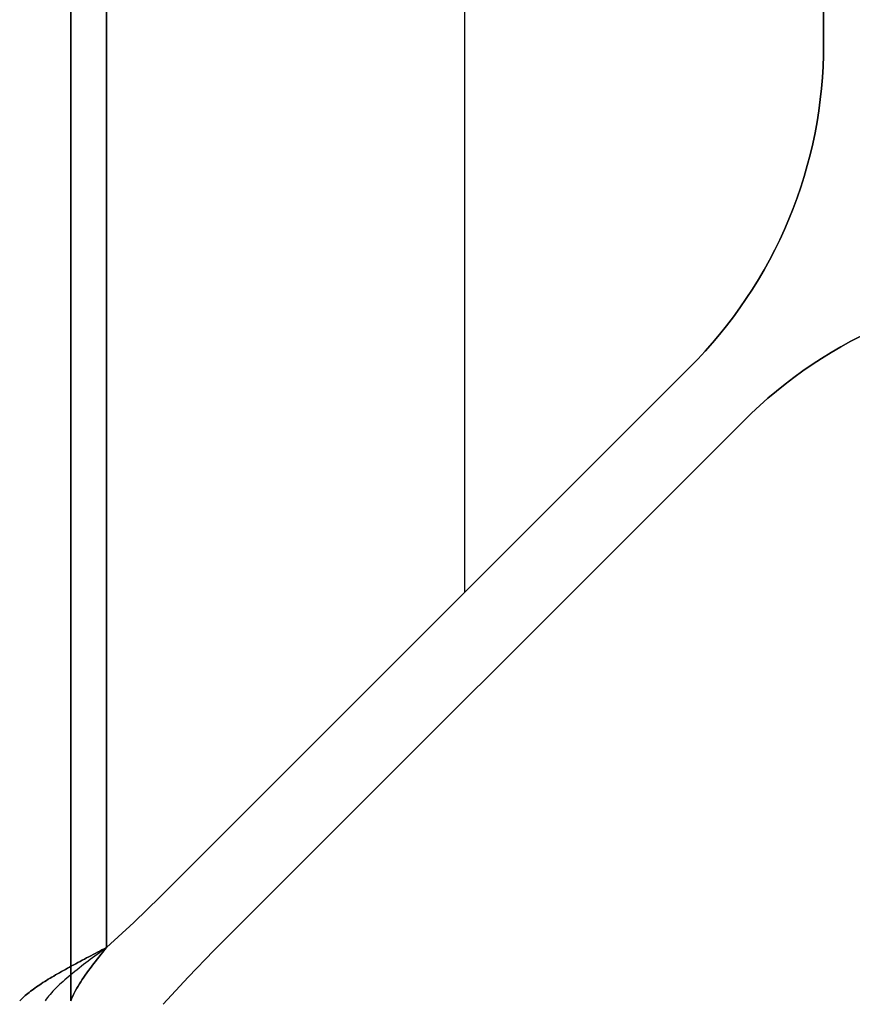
# Model space of a CAD drawing. Header units: millimetres. Extents: x -1690 to 192, y -898 to 54.
# Tile 68 of 256: x -1580 to -1558, y -786 to -760. Entities that reach past the tile are written whole.
import ezdxf

# ---------------------------------------------------------------- set-up
doc = ezdxf.new("R2010")
doc.units = ezdxf.units.MM
doc.header["$MEASUREMENT"] = 0
doc.layers.add('OVIDIO 186x93x72h', color=7, linetype='Continuous')

msp = doc.modelspace()

# ---------------------------------------------------------------- linework, layer by layer
at = {"layer": 'OVIDIO 186x93x72h', "extrusion": (1, 0, 0)}
for points in [[(-422.092, 715.964), (-785.425, 715.964)], [(-785.425, 715.964), (-422.092, 715.964)], [(-760.251, 715.874), (-760.251, 717.374)], [(-760.251, 717.374), (-760.251, 715.874)], [(-775.71, 717.374), (-775.71, 715.874)], [(-777.124, 717.374), (-777.124, 715.874)], [(-782.158, 707.176), (-783.489, 707.842)], [(-782.683, 717.374), (-782.683, 715.874)], [(-782.683, 715.874), (-782.683, 717.374)], [(-783.178, 717.205), (-783.178, 715.705)], [(-784.02, 715.874), (-784.02, 717.374)], [(-784.02, 717.374), (-784.02, 715.874)], [(-784.097, 717.374), (-784.097, 715.874)], [(-784.097, 715.874), (-784.097, 717.374)], [(-784.612, 715.705), (-784.612, 717.205)]]:
    msp.add_lwpolyline(points, dxfattribs=at)
at = {"layer": 'OVIDIO 186x93x72h'}
for points in [[(-1578.474, -785.425), (-1578.474, -422.092)], [(-1578.474, -422.092), (-1578.474, -785.425)], [(-1577.535, -422.092), (-1577.535, -784.02)], [(-1577.535, -784.02), (-1577.535, -422.092)], [(-1577.535, -784.02), (-1577.535, -422.092)], [(-1577.535, -422.092), (-1577.535, -784.02)], [(-1568.095, -774.662), (-1568.095, -422.092)], [(-1568.095, -774.662), (-1568.095, -422.092)], [(-1558.655, -422.092), (-1558.655, -760.251)], [(-1558.655, -760.251), (-1558.655, -422.092)], [(-1558.655, -760.251), (-1558.655, -422.092)], [(-1558.655, -760.251), (-1558.655, -422.092)], [(-1558.655, -422.092), (-1558.655, -760.251)], [(-1558.655, -760.251), (-1558.659, -760.539), (-1558.669, -760.827), (-1558.686, -761.117), (-1558.711, -761.407), (-1558.743, -761.698), (-1558.782, -761.989), (-1558.828, -762.279), (-1558.881, -762.57), (-1558.942, -762.859), (-1559.01, -763.148), (-1559.085, -763.435), (-1559.168, -763.721), (-1559.257, -764.005), (-1559.354, -764.287), (-1559.458, -764.566), (-1559.569, -764.843), (-1559.686, -765.117), (-1559.811, -765.389), (-1559.942, -765.656), (-1560.079, -765.92), (-1560.223, -766.181), (-1560.373, -766.437), (-1560.529, -766.689), (-1560.69, -766.937), (-1560.858, -767.18), (-1561.031, -767.418), (-1561.209, -767.651), (-1561.392, -767.879), (-1561.58, -768.102), (-1561.772, -768.319), (-1561.969, -768.53), (-1562.17, -768.736)], [(-1562.17, -768.736), (-1561.969, -768.53), (-1561.772, -768.319), (-1561.58, -768.102), (-1561.392, -767.879), (-1561.209, -767.651), (-1561.031, -767.418), (-1560.858, -767.18), (-1560.69, -766.937), (-1560.529, -766.689), (-1560.373, -766.437), (-1560.223, -766.181), (-1560.079, -765.92), (-1559.942, -765.656), (-1559.811, -765.389), (-1559.686, -765.117), (-1559.569, -764.843), (-1559.458, -764.566), (-1559.354, -764.287), (-1559.257, -764.005), (-1559.168, -763.721), (-1559.085, -763.435), (-1559.01, -763.148), (-1558.942, -762.859), (-1558.881, -762.57), (-1558.828, -762.279), (-1558.782, -761.989), (-1558.743, -761.698), (-1558.711, -761.407), (-1558.686, -761.117), (-1558.669, -760.827), (-1558.659, -760.539), (-1558.655, -760.251)], [(-1558.655, -760.251), (-1558.659, -760.539), (-1558.669, -760.827), (-1558.686, -761.117), (-1558.711, -761.407), (-1558.743, -761.698), (-1558.782, -761.989), (-1558.828, -762.279), (-1558.881, -762.57), (-1558.942, -762.859), (-1559.01, -763.148), (-1559.085, -763.435), (-1559.168, -763.721), (-1559.257, -764.005), (-1559.354, -764.287), (-1559.458, -764.566), (-1559.569, -764.843), (-1559.686, -765.117), (-1559.811, -765.389), (-1559.942, -765.656), (-1560.079, -765.92), (-1560.223, -766.181), (-1560.373, -766.437), (-1560.529, -766.689), (-1560.69, -766.937), (-1560.858, -767.18), (-1561.031, -767.418), (-1561.209, -767.651), (-1561.392, -767.879), (-1561.58, -768.102), (-1561.772, -768.319), (-1561.969, -768.53), (-1562.17, -768.736)], [(-1562.17, -768.736), (-1561.969, -768.53), (-1561.772, -768.319), (-1561.58, -768.102), (-1561.392, -767.879), (-1561.209, -767.651), (-1561.031, -767.418), (-1560.858, -767.18), (-1560.69, -766.937), (-1560.529, -766.689), (-1560.373, -766.437), (-1560.223, -766.181), (-1560.079, -765.92), (-1559.942, -765.656), (-1559.811, -765.389), (-1559.686, -765.117), (-1559.569, -764.843), (-1559.458, -764.566), (-1559.354, -764.287), (-1559.257, -764.005), (-1559.168, -763.721), (-1559.085, -763.435), (-1559.01, -763.148), (-1558.942, -762.859), (-1558.881, -762.57), (-1558.828, -762.279), (-1558.782, -761.989), (-1558.743, -761.698), (-1558.711, -761.407), (-1558.686, -761.117), (-1558.669, -760.827), (-1558.659, -760.539), (-1558.655, -760.251)], [(-1558.655, -760.251), (-1558.659, -760.539), (-1558.669, -760.827), (-1558.686, -761.117), (-1558.711, -761.407), (-1558.743, -761.698), (-1558.782, -761.989), (-1558.828, -762.279), (-1558.881, -762.57), (-1558.942, -762.859), (-1559.01, -763.148), (-1559.085, -763.435), (-1559.168, -763.721), (-1559.257, -764.005), (-1559.354, -764.287), (-1559.458, -764.566), (-1559.569, -764.843), (-1559.686, -765.117), (-1559.811, -765.389), (-1559.942, -765.656), (-1560.079, -765.92), (-1560.223, -766.181), (-1560.373, -766.437), (-1560.529, -766.689), (-1560.69, -766.937), (-1560.858, -767.18), (-1561.031, -767.418), (-1561.209, -767.651), (-1561.392, -767.879), (-1561.58, -768.102), (-1561.772, -768.319), (-1561.969, -768.53), (-1562.17, -768.736)], [(-1557.676, -767.922), (-1557.94, -768.06), (-1558.2, -768.203), (-1558.457, -768.353), (-1558.709, -768.509), (-1558.956, -768.671), (-1559.199, -768.838), (-1559.437, -769.011), (-1559.671, -769.189), (-1559.899, -769.372), (-1560.121, -769.56), (-1560.338, -769.753), (-1560.55, -769.95), (-1560.756, -770.151)], [(-1560.756, -770.151), (-1560.55, -769.95), (-1560.338, -769.753), (-1560.121, -769.56), (-1559.899, -769.372), (-1559.671, -769.189), (-1559.437, -769.011), (-1559.199, -768.838), (-1558.956, -768.671), (-1558.709, -768.509), (-1558.457, -768.353), (-1558.2, -768.203), (-1557.94, -768.06), (-1557.676, -767.922)], [(-1557.676, -767.922), (-1557.94, -768.06), (-1558.2, -768.203), (-1558.457, -768.353), (-1558.709, -768.509), (-1558.956, -768.671), (-1559.199, -768.838), (-1559.437, -769.011), (-1559.671, -769.189), (-1559.899, -769.372), (-1560.121, -769.56), (-1560.338, -769.753), (-1560.55, -769.95), (-1560.756, -770.151)], [(-1557.676, -767.922), (-1557.94, -768.06), (-1558.2, -768.203), (-1558.457, -768.353), (-1558.709, -768.509), (-1558.956, -768.671), (-1559.199, -768.838), (-1559.437, -769.011), (-1559.671, -769.189), (-1559.899, -769.372), (-1560.121, -769.56), (-1560.338, -769.753), (-1560.55, -769.95), (-1560.756, -770.151)], [(-1560.756, -770.151), (-1560.55, -769.95), (-1560.338, -769.753), (-1560.121, -769.56), (-1559.899, -769.372), (-1559.671, -769.189), (-1559.437, -769.011), (-1559.199, -768.838), (-1558.956, -768.671), (-1558.709, -768.509), (-1558.457, -768.353), (-1558.2, -768.203), (-1557.94, -768.06), (-1557.676, -767.922)], [(-1562.17, -768.736), (-1576.117, -782.683)], [(-1576.117, -782.683), (-1562.17, -768.736)], [(-1576.117, -782.683), (-1562.17, -768.736)], [(-1576.117, -782.683), (-1562.17, -768.736)], [(-1562.17, -768.736), (-1576.117, -782.683)], [(-1560.756, -770.151), (-1574.703, -784.097)], [(-1560.756, -770.151), (-1574.703, -784.097)], [(-1574.703, -784.097), (-1560.756, -770.151)], [(-1574.703, -784.097), (-1560.756, -770.151)], [(-1574.703, -784.097), (-1560.756, -770.151)], [(-1576.117, -782.683), (-1576.816, -783.362), (-1577.535, -784.02)], [(-1577.535, -784.02), (-1576.816, -783.362), (-1576.117, -782.683)], [(-1576.117, -782.683), (-1576.816, -783.362), (-1577.535, -784.02)], [(-1577.535, -784.02), (-1576.816, -783.362), (-1576.117, -782.683)], [(-1576.117, -782.683), (-1576.816, -783.362), (-1577.535, -784.02)], [(-1576.04, -785.516), (-1575.382, -784.797), (-1574.703, -784.097)], [(-1574.703, -784.097), (-1575.382, -784.797), (-1576.04, -785.516)], [(-1574.703, -784.097), (-1575.382, -784.797), (-1576.04, -785.516)], [(-1574.703, -784.097), (-1575.382, -784.797), (-1576.04, -785.516)], [(-1576.04, -785.516), (-1575.382, -784.797), (-1574.703, -784.097)]]:
    msp.add_lwpolyline(points, dxfattribs=at)
at = {"layer": 'OVIDIO 186x93x72h', "extrusion": (0, 1, 0)}
for points in [[(1562.17, 715.874), (1562.17, 717.374)], [(1562.17, 717.374), (1562.17, 715.874)], [(1560.756, 717.374), (1560.756, 715.874)], [(1560.756, 715.874), (1560.756, 717.374)], [(1566.681, 717.374), (749.111, 717.374)], [(1566.681, 715.874), (749.111, 715.874)], [(1569.724, 707.842), (1568.393, 707.176)], [(1577.535, 717.374), (1577.535, 715.874)], [(1578.474, 715.293), (1579.816, 715.964)], [(1579.816, 715.964), (1578.474, 715.293)]]:
    msp.add_lwpolyline(points, dxfattribs=at)
at = {"layer": 'OVIDIO 186x93x72h', "extrusion": (0.235702, 0.235702, 0.942809)}
for points in [[(537.225, 1860.592), (537.225, 1756.052)], [(541.683, 1876.034), (541.683, 1770.626)]]:
    msp.add_lwpolyline(points, dxfattribs=at)
at = {"layer": 'OVIDIO 186x93x72h', "extrusion": (0.894427, 0, -0.447214)}
for points in [[(-785.425, -66.138), (-786.017, -66.925), (-786.587, -67.732), (-787.133, -68.556), (-787.654, -69.396), (-788.149, -70.251), (-788.619, -71.12), (-789.062, -72.003), (-789.478, -72.896)], [(-785.425, -66.138), (-786.017, -66.925), (-786.587, -67.732), (-787.133, -68.556), (-787.654, -69.396), (-788.149, -70.251), (-788.619, -71.12), (-789.062, -72.003), (-789.478, -72.896)], [(-789.478, -72.896), (-789.062, -72.003), (-788.619, -71.12), (-788.149, -70.251), (-787.654, -69.396), (-787.133, -68.556), (-786.587, -67.732), (-786.017, -66.925), (-785.425, -66.138)], [(-785.425, -66.138), (-786.017, -66.925), (-786.587, -67.732), (-787.133, -68.556), (-787.654, -69.396), (-788.149, -70.251), (-788.619, -71.12), (-789.062, -72.003), (-789.478, -72.896)]]:
    msp.add_lwpolyline(points, dxfattribs=at)
at = {"layer": 'OVIDIO 186x93x72h'}
for points in [[(-1577.535, -784.02, 717.374), (-1577.594, -784.051, 717.373), (-1577.652, -784.082, 717.371), (-1577.71, -784.113, 717.368), (-1577.768, -784.144, 717.363), (-1577.826, -784.174, 717.357), (-1577.884, -784.205, 717.349), (-1577.942, -784.236, 717.341), (-1578, -784.266, 717.331), (-1578.057, -784.296, 717.319), (-1578.114, -784.327, 717.307), (-1578.171, -784.357, 717.293), (-1578.228, -784.387, 717.278), (-1578.284, -784.417, 717.261), (-1578.34, -784.447, 717.243), (-1578.395, -784.477, 717.224), (-1578.45, -784.507, 717.204), (-1578.505, -784.536, 717.182), (-1578.559, -784.566, 717.159), (-1578.612, -784.595, 717.135), (-1578.665, -784.625, 717.11), (-1578.717, -784.654, 717.083), (-1578.769, -784.683, 717.055), (-1578.82, -784.713, 717.026), (-1578.871, -784.742, 716.996), (-1578.92, -784.771, 716.965), (-1578.969, -784.8, 716.932), (-1579.018, -784.829, 716.898), (-1579.065, -784.858, 716.864), (-1579.112, -784.887, 716.828), (-1579.158, -784.916, 716.791), (-1579.203, -784.944, 716.753), (-1579.247, -784.973, 716.714), (-1579.29, -785.002, 716.674), (-1579.332, -785.03, 716.633), (-1579.374, -785.059, 716.591), (-1579.414, -785.087, 716.548), (-1579.453, -785.116, 716.504), (-1579.492, -785.144, 716.459), (-1579.529, -785.173, 716.413), (-1579.566, -785.201, 716.366), (-1579.601, -785.229, 716.319), (-1579.635, -785.257, 716.27), (-1579.668, -785.286, 716.221), (-1579.7, -785.314, 716.171), (-1579.731, -785.341, 716.12), (-1579.76, -785.369, 716.069), (-1579.789, -785.397, 716.017), (-1579.816, -785.425, 715.964)], [(-1579.816, -785.425, 715.964), (-1579.789, -785.397, 716.017), (-1579.76, -785.369, 716.069), (-1579.731, -785.341, 716.12), (-1579.7, -785.314, 716.171), (-1579.668, -785.286, 716.221), (-1579.635, -785.257, 716.27), (-1579.601, -785.229, 716.319), (-1579.566, -785.201, 716.366), (-1579.529, -785.173, 716.413), (-1579.492, -785.144, 716.459), (-1579.453, -785.116, 716.504), (-1579.414, -785.087, 716.548), (-1579.374, -785.059, 716.591), (-1579.332, -785.03, 716.633), (-1579.29, -785.002, 716.674), (-1579.247, -784.973, 716.714), (-1579.203, -784.944, 716.753), (-1579.158, -784.916, 716.791), (-1579.112, -784.887, 716.828), (-1579.065, -784.858, 716.864), (-1579.018, -784.829, 716.898), (-1578.969, -784.8, 716.932), (-1578.92, -784.771, 716.965), (-1578.871, -784.742, 716.996), (-1578.82, -784.713, 717.026), (-1578.769, -784.683, 717.055), (-1578.717, -784.654, 717.083), (-1578.665, -784.625, 717.11), (-1578.612, -784.595, 717.135), (-1578.559, -784.566, 717.159), (-1578.505, -784.536, 717.182), (-1578.45, -784.507, 717.204), (-1578.395, -784.477, 717.224), (-1578.34, -784.447, 717.243), (-1578.284, -784.417, 717.261), (-1578.228, -784.387, 717.278), (-1578.171, -784.357, 717.293), (-1578.114, -784.327, 717.307), (-1578.057, -784.296, 717.319), (-1578, -784.266, 717.331), (-1577.942, -784.236, 717.341), (-1577.884, -784.205, 717.349), (-1577.826, -784.174, 717.357), (-1577.768, -784.144, 717.363), (-1577.71, -784.113, 717.368), (-1577.652, -784.082, 717.371), (-1577.594, -784.051, 717.373), (-1577.535, -784.02, 717.374)], [(-1577.535, -784.02, 716.628), (-1577.596, -784.066, 716.627), (-1577.657, -784.111, 716.624), (-1577.717, -784.157, 716.618), (-1577.778, -784.202, 716.61), (-1577.838, -784.247, 716.6), (-1577.898, -784.292, 716.588), (-1577.958, -784.337, 716.574), (-1578.017, -784.382, 716.558), (-1578.076, -784.427, 716.54), (-1578.135, -784.471, 716.52), (-1578.192, -784.516, 716.498), (-1578.25, -784.56, 716.474), (-1578.306, -784.604, 716.448), (-1578.362, -784.649, 716.42), (-1578.416, -784.693, 716.39), (-1578.47, -784.737, 716.359), (-1578.523, -784.78, 716.325), (-1578.575, -784.824, 716.29), (-1578.625, -784.868, 716.254), (-1578.675, -784.911, 716.215), (-1578.723, -784.955, 716.175), (-1578.77, -784.998, 716.133), (-1578.815, -785.041, 716.09), (-1578.859, -785.084, 716.045), (-1578.901, -785.127, 715.998), (-1578.942, -785.17, 715.95), (-1578.981, -785.213, 715.9), (-1579.018, -785.255, 715.849), (-1579.054, -785.298, 715.797), (-1579.088, -785.34, 715.743), (-1579.119, -785.383, 715.687), (-1579.149, -785.425, 715.631)], [(-1578.474, -785.425, 715.293), (-1578.452, -785.37, 715.336), (-1578.427, -785.315, 715.377), (-1578.401, -785.26, 715.418), (-1578.373, -785.204, 715.457), (-1578.343, -785.148, 715.495), (-1578.311, -785.091, 715.531), (-1578.278, -785.035, 715.566), (-1578.243, -784.978, 715.599), (-1578.206, -784.921, 715.631), (-1578.168, -784.863, 715.661), (-1578.129, -784.805, 715.689), (-1578.089, -784.747, 715.716), (-1578.047, -784.688, 715.74), (-1578.004, -784.629, 715.763), (-1577.96, -784.57, 715.784), (-1577.915, -784.511, 715.802), (-1577.869, -784.451, 715.819), (-1577.823, -784.39, 715.833), (-1577.776, -784.329, 715.846), (-1577.728, -784.268, 715.856), (-1577.68, -784.207, 715.863), (-1577.632, -784.145, 715.869), (-1577.584, -784.083, 715.872), (-1577.535, -784.02, 715.874)], [(-1577.535, -784.02, 715.874), (-1577.584, -784.083, 715.872), (-1577.632, -784.145, 715.869), (-1577.68, -784.207, 715.863), (-1577.728, -784.268, 715.856), (-1577.776, -784.329, 715.846), (-1577.823, -784.39, 715.833), (-1577.869, -784.451, 715.819), (-1577.915, -784.511, 715.802), (-1577.96, -784.57, 715.784), (-1578.004, -784.629, 715.763), (-1578.047, -784.688, 715.74), (-1578.089, -784.747, 715.716), (-1578.129, -784.805, 715.689), (-1578.168, -784.863, 715.661), (-1578.206, -784.921, 715.631), (-1578.243, -784.978, 715.599), (-1578.278, -785.035, 715.566), (-1578.311, -785.091, 715.531), (-1578.343, -785.148, 715.495), (-1578.373, -785.204, 715.457), (-1578.401, -785.26, 715.418), (-1578.427, -785.315, 715.377), (-1578.452, -785.37, 715.336), (-1578.474, -785.425, 715.293)]]:
    msp.add_polyline3d(points, dxfattribs=at)

doc.saveas('drawing.dxf')
